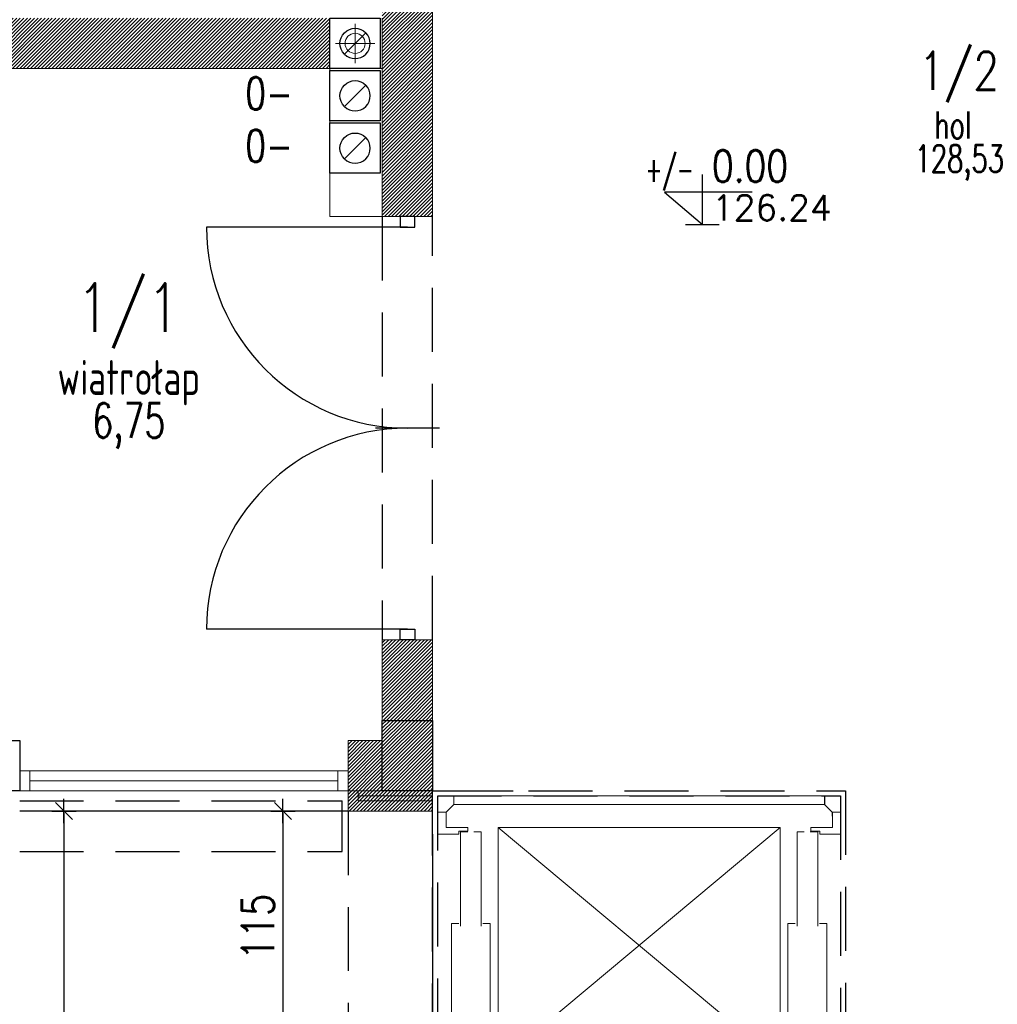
# Model space of a CAD drawing. Header units: inches. Extents: x 27484 to 71626, y -45113 to 39.
# Tile 48 of 256: x 32852 to 33338, y -34389 to -33900. Entities that reach past the tile are written whole.
import ezdxf
from ezdxf.enums import TextEntityAlignment as Align

# ---------------------------------------------------------------- set-up
doc = ezdxf.new("R2010")
doc.units = ezdxf.units.IN
doc.header["$LTSCALE"] = 50
doc.header["$MEASUREMENT"] = 0
doc.linetypes.add('DASHED2', pattern=[9.525, 6.35, -3.175])
for name, color, linetype in [('0-KOTEW-POZ', 7, 'Continuous'), ('A-rdzenie zelbetowe', 6, 'Continuous'), ('B-IWE', 2, 'Continuous'), ('B-IWE-KAN', 7, 'Continuous'), ('koncepcja', 6, 'Continuous'), ('KOTEW-POZ-OPIS', 2, 'Continuous'), ('KOTEW-POZ-OPIS1', 7, 'Continuous'), ('R-DIM', 6, 'Continuous'), ('R-MET-IWE', 2, 'Continuous'), ('R-MET-POM-OPIS', 7, 'Continuous'), ('R-MET-POM-OPIS-NR', 2, 'Continuous'), ('R-MET-POM-OPIS-POM', 7, 'Continuous'), ('R-MET-POZ', 7, 'Continuous'), ('R-MET-POZ-OPIS', 2, 'Continuous'), ('R-MET-POZ-OPIS1', 7, 'Continuous'), ('rz_wentylacja', 10, 'Continuous'), ('S-DRZ-', 7, 'Continuous'), ('S-DRZ-O', 7, 'Continuous'), ('S-DRZ-SKRZYD', 5, 'Continuous'), ('S-DRZ-WEGAR', 7, 'Continuous')]:
    doc.layers.add(name, color=color, linetype=linetype)
for name, color, linetype, lineweight in [('A-PRZERYW', 7, 'DASHED2', 18), ('A-SCIANY', 5, 'Continuous', 18), ('A-SLUSARKA', 4, 'Continuous', 13), ('A-WID', 1, 'Continuous', 9), ('A-ść. istn.', 8, 'Continuous', 0), ('B-IWE-KS', 7, 'Continuous', 20), ('mat', 7, 'Continuous', 9), ('PR_izolacja', 175, 'Continuous', 20)]:
    doc.layers.add(name, color=color, linetype=linetype, lineweight=lineweight)
doc.styles.add('MET_POM', font='simplex.shx')
doc.styles.add('MET_POZ', font='SIMPLEX')
doc.styles.add('MM_050', font='romans.shx', dxfattribs={"width": 0.8, "height": 16})
doc.styles.get("Standard").update_dxf_attribs({"font": 'romans.shx'})
doc.linetypes.add('BATTING', pattern='A,0.0001,-0.1,[134,ltypeshp.shx,S=0.1,R=0,X=-0.1,Y=0],-0.2,[134,ltypeshp.shx,S=0.1,R=180,X=0.1,Y=0],-0.1', length=0.4001)
doc.dimstyles.new('AM100', dxfattribs={"dimtxt": 0.18, "dimasz": 1, "dimexe": 0, "dimexo": 0, "dimgap": 0, "dimtad": 0, "dimdec": 4, "dimdsep": 46, "dimtxsty": 'MM_050', "dimblk1": 'W1', "dimblk2": 'W1', "dimsah": 1, "dimcen": 4, "dimse1": 1, "dimse2": 1, "dimclrd": 256, "dimclre": 256, "dimclrt": 2, "dimadec": 5, "dimazin": 0, "dimtfac": 0.444444, "dimtdec": 4, "dimtix": 1, "dimtmove": 2, "dimatfit": 3, "dimldrblk": 'W1', "dimfxl": 1, "dimtvp": 0.777778, "dimtolj": 1, "dimarcsym": 0})
pattern_1 = [(45, (31560.1443, -34930.5661), (-0.8838835, 0.8838835), [])]

# ---------------------------------------------------------------- blocks, each defined once
blk = doc.blocks.new('M-POZ10')
at = {"layer": '0-KOTEW-POZ'}
blk.add_line((-0.1332, 0), (0.1332, 0), dxfattribs=at)
blk.add_lwpolyline([(0.3919, 0.2531), (-0.2997, 0.2531), (0, 0), (0, 0.3931)], dxfattribs=at)
at = {"layer": 'KOTEW-POZ-OPIS', "style": 'MET_POZ', "width": 0.6}
blk.add_attdef('+/-', text='', height=0.2, dxfattribs=at).set_placement((-0.0683, 0.3339), align=Align.RIGHT)
at = {"layer": 'KOTEW-POZ-OPIS', "style": 'MET_POZ', "width": 0.8}
blk.add_attdef('H', (0.0752, 0.3339), '', height=0.25, dxfattribs=at)
at = {"layer": 'KOTEW-POZ-OPIS1', "style": 'MET_POZ', "oblique": 5, "width": 0.8}
blk.add_attdef('TXT', text='', height=0.2, dxfattribs=at).set_placement((0.0752, 0.6287), align=Align.CENTER)
at = {"layer": 'KOTEW-POZ-OPIS1', "style": 'MET_POZ'}
blk.add_attdef('XH', (0.0752, 0.031), '', height=0.2, dxfattribs=at)
blk = doc.blocks.new('A$C5BAC3CAB')
at = {"layer": 'S-DRZ-'}
for centre, start, end in [((0, 95), 180, 270), ((0, -95), 90, 180)]:
    blk.add_arc(centre, 95, start, end, dxfattribs=at)
at = {"layer": 'S-DRZ-O'}
blk.add_line((15.12, 0), (-15.12, 0), dxfattribs=at)
at = {"layer": 'S-DRZ-SKRZYD'}
for p, q in [((0, 95), (-95, 95)), ((0, -95), (-95, -95))]:
    blk.add_line(p, q, dxfattribs=at)
at = {"layer": 'S-DRZ-WEGAR'}
for points in [[(-3.5, 100), (-3.5, 95), (3.5, 95), (3.5, 100)], [(-3.5, 100), (-3.5, 95), (3.5, 95), (3.5, 100)], [(-3.5, -100), (-3.5, -95), (3.5, -95), (3.5, -100)]]:
    blk.add_lwpolyline(points, close=True, dxfattribs=at)
blk = doc.blocks.new('MPOM0239')
at = {"layer": 'R-MET-POM-OPIS', "style": 'MET_POM', "width": 0.7}
for tag, p in [('POS', (0, -0.225)), ('ARE', (0, -0.4898))]:
    blk.add_attdef(tag, text='', height=0.2, dxfattribs=at).set_placement(p, align=Align.CENTER)
at = {"layer": 'R-MET-POM-OPIS', "style": 'MET_POM', "width": 0.7, "flags": 1}
blk.add_attdef('UNI', (0.2464, -0.4898), '', height=0.2, dxfattribs=at)
at = {"layer": 'R-MET-POM-OPIS-NR', "style": 'MET_POM', "width": 0.8}
blk.add_attdef('NR', text='', height=0.2, dxfattribs=at).set_placement((-0.0028, 0.269), align=Align.CENTER)
at = {"layer": 'R-MET-POM-OPIS-POM', "style": 'MET_POM', "width": 0.7}
blk.add_attdef('POM', text='', height=0.2, dxfattribs=at).set_placement((0, 0.0223), align=Align.CENTER)
blk = doc.blocks.new('IWE-KS')
at = {"layer": 'B-IWE-KS'}
for p, q in [((0, -9.75), (0, 9.75)), ((9.75, 0), (-9.75, 0))]:
    blk.add_line(p, q, dxfattribs=at)
blk.add_circle((0, 0), 5, dxfattribs=at)
at = {"layer": 'R-MET-IWE', "oblique": -180, "text_generation_flag": 6, "width": 0.464286}
blk.add_attdef('NR', text='', height=14.07, rotation=180, dxfattribs=at).set_placement((19.95, -0.12), align=Align.MIDDLE)
blk = doc.blocks.new('IWE0W')
at = {"layer": 'B-IWE-KAN'}
blk.add_lwpolyline([(0.854, 0.854, -1), (0.146, 0.146), (0.854, 0.854, 1), (0.146, 0.146)], format="xyb", dxfattribs=at)
blk = doc.blocks.new('IWE0W011')
at = {"layer": 'B-IWE'}
blk.add_lwpolyline([(0, 0), (25, 0), (25, 25), (0, 25), (0, 0)], dxfattribs=at)
at = {"xscale": 15, "yscale": 15, "zscale": 15}
blk.add_blockref('IWE0W', (5, 5), dxfattribs=at)
at = {"layer": 'R-MET-IWE', "width": 0.75}
blk.add_attdef('NR', text='', height=9.5, dxfattribs=at).set_placement((12.5, 37), align=Align.MIDDLE)
blk = doc.blocks.new('A$C291926B6')
at = {"layer": 'A-PRZERYW', "lineweight": -3, "ltscale": 0.1}
for points in [[(0, 175), (205, 175), (205, 0), (0, 0)], [(2.5, 172.5), (202.5, 172.5), (202.5, 2.5), (2.5, 2.5)]]:
    blk.add_lwpolyline(points, close=True, dxfattribs=at)
at = {"layer": 'A-SCIANY', "ltscale": 3}
for p, q in [((6.7, 164.5), (10.5, 168.3)), ((194.5, 168.3), (198.3, 164.5)), ((6.79, 10.5), (10.5, 6.7)), ((194.5, 6.7), (198.3, 10.5))]:
    blk.add_line(p, q, dxfattribs=at)
at = {"layer": 'A-SCIANY', "color": 1, "ltscale": 3}
for p, q in [((32.5, 156.85), (172.5, 40)), ((172.5, 156.85), (32.5, 40))]:
    blk.add_line(p, q, dxfattribs=at)
at = {"layer": 'A-SCIANY', "ltscale": 3}
for points in [[(6.7, 162.5), (6.7, 164.5), (2.5, 164.5), (2.5, 172.5), (10.5, 172.5), (10.5, 168.3), (12.5, 168.3)], [(198.3, 162.5), (198.3, 164.5), (202.5, 164.5), (202.5, 172.5), (194.5, 172.5), (194.5, 168.3), (192.5, 168.3)], [(6.7, 12.5), (6.7, 10.5), (2.5, 10.5), (2.5, 2.5), (10.5, 2.5), (10.5, 6.7), (12.5, 6.7)], [(198.3, 12.5), (198.3, 10.5), (202.5, 10.5), (202.5, 2.5), (194.5, 2.5), (194.5, 6.7), (192.5, 6.7)]]:
    blk.add_lwpolyline(points, dxfattribs=at)
at = {"layer": 'A-SCIANY', "color": 1, "ltscale": 3}
for points in [[(10.5, 172.5), (194.7, 172.5), (194.7, 168.3), (10.5, 168.3)], [(32.5, 40), (172.5, 40), (172.5, 156.85), (32.5, 156.85)], [(2.5, 10.5), (6.79, 10.5), (6.79, 63.5), (2.5, 63.5)], [(202.5, 10.5), (198.21, 10.5), (198.21, 63.5), (202.5, 63.5)], [(88.6, 9.8), (153.4, 9.8), (153.4, 26.6), (88.6, 26.6)], [(10.5, 2.5), (194.7, 2.5), (194.7, 6.7), (10.5, 6.7)]]:
    blk.add_lwpolyline(points, close=True, dxfattribs=at)
for points in [[(2.5, 164.5), (2.5, 153.5), (13, 153.5), (13, 155), (17.5, 155), (17.5, 156.9), (6.7, 156.9), (6.7, 164.5)], [(202.7, 164.5), (202.7, 153.5), (192.2, 153.5), (192.2, 155), (187.7, 155), (187.7, 156.9), (198.5, 156.9), (198.5, 164.5)], [(13.84, 107.92), (13.84, 154.73), (17.54, 154.73)], [(20.5, 154.69), (20.5, 154.69), (24.14, 154.69), (24.14, 107.89), (24.14, 107.89)], [(184.5, 154.69), (184.5, 154.69), (180.87, 154.69), (180.87, 107.89), (180.87, 107.89)], [(191.16, 107.92), (191.16, 154.73), (187.47, 154.73)], [(9.37, 61.91), (9.37, 109.11), (13.01, 109.11)], [(24.97, 109.11), (28.63, 109.11), (28.63, 62.27), (24.97, 62.27)], [(180.03, 109.11), (176.37, 109.11), (176.37, 62.27), (180.03, 62.27)], [(195.63, 61.91), (195.63, 109.11), (191.99, 109.11)], [(79.8, 7.1), (79.8, 28.46), (82.69, 31.35), (159.31, 31.35), (162.2, 28.46), (162.2, 7.1)]]:
    blk.add_lwpolyline(points, dxfattribs=at)
blk = doc.blocks.new('W1')
for p, q in [((0, 6), (0, -6)), ((-6, 0), (6, 0)), ((-4.24, -4.24), (4.24, 4.24))]:
    blk.add_line(p, q)
blk = doc.blocks.new('*D148')
at = {"layer": 'Defpoints', "color": 0, "ltscale": 0.1, "transparency": 16777216}
for p in [(33015.48, -34293.07), (32874.44, -34962.07), (33015.48, -34962.07)]:
    blk.add_point(p, dxfattribs=at)
at = {"layer": 'R-DIM', "lineweight": -2, "ltscale": 0.1, "transparency": 16777216}
blk.add_line((32874.44, -34294.07), (32874.44, -34961.07), dxfattribs=at)
for p, rotation in [((32874.44, -34293.07), 89.99999999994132), ((32874.44, -34962.07), 269.9999999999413)]:
    blk.add_blockref('W1', p, dxfattribs=dict(at, rotation=rotation))
at = {"layer": 'R-DIM', "color": 2, "ltscale": 0.1, "transparency": 16777216, "insert": (32856.91, -34723.21), "char_height": 16, "attachment_point": 5, "rotation": 90, "style": 'MM_050'}
blk.add_mtext('\\A1;669', dxfattribs=at)
blk = doc.blocks.new('*D149')
at = {"layer": 'Defpoints', "color": 0, "ltscale": 0.1, "transparency": 16777216}
for p in [(33015.48, -34293.07), (32983.19, -34408.07), (33015.48, -34408.07)]:
    blk.add_point(p, dxfattribs=at)
at = {"layer": 'R-DIM', "lineweight": -2, "ltscale": 0.1, "transparency": 16777216}
blk.add_line((32983.19, -34294.07), (32983.19, -34407.07), dxfattribs=at)
for p, rotation in [((32983.19, -34293.07), 89.99999999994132), ((32983.19, -34408.07), 269.9999999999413)]:
    blk.add_blockref('W1', p, dxfattribs=dict(at, rotation=rotation))
at = {"layer": 'R-DIM', "color": 2, "ltscale": 0.1, "transparency": 16777216, "insert": (32970.75, -34350.57), "char_height": 16, "attachment_point": 5, "rotation": 90, "style": 'MM_050'}
blk.add_mtext('\\A1;115', dxfattribs=at)

msp = doc.modelspace()

# ---------------------------------------------------------------- hatches: boundary and pattern name
at = {"layer": 'A-ść. istn.', "ltscale": 0.1}
h = msp.add_hatch(dxfattribs=at)
h.set_pattern_fill('ANSI31', color=256, scale=10)
h.set_pattern_definition(pattern_1)
h.paths.add_polyline_path([(33044.98246, -33839.56607), (33032.48246, -33839.56607), (33032.48246, -33899.56607), (33032.48246, -33912.06607), (33044.98246, -33912.06607)])
h.paths.add_polyline_path([(33044.98246, -33912.06607), (33057.48246, -33912.06607), (33057.48246, -33839.56607), (33044.98246, -33839.56607)])
h.paths.add_polyline_path([(33044.98246, -33912.06607), (33032.48246, -33912.06607), (33032.48246, -33941.56607), (33032.48246, -33998.06607), (33044.98246, -33998.06607)])
h.paths.add_polyline_path([(33044.98246, -33998.06607), (33048.65746, -33998.06607), (33057.48246, -33998.06607), (33057.48246, -33912.06607), (33044.98246, -33912.06607)])
h.paths.add_polyline_path([(33032.48246, -34248.06607), (33044.98246, -34248.06607), (33044.98246, -34208.06607), (33032.48246, -34208.06607)])
h.paths.add_polyline_path([(33044.98246, -34248.06607), (33057.48246, -34248.06607), (33057.48246, -34208.06607), (33044.98246, -34208.06607)])
h = msp.add_hatch(dxfattribs=at)
h.set_pattern_fill('ANSI31', color=256, scale=10)
h.set_pattern_definition(pattern_1)
h.paths.add_polyline_path([(32170.3816, -33882.56607), (32110.48246, -33882.56607), (32110.48246, -33912.06607), (32170.3816, -33912.06607)])
h.paths.add_polyline_path([(32170.3816, -33912.06607), (32110.48246, -33912.06607), (32110.48246, -33941.56607), (32170.3816, -33941.56607)])
h.paths.add_polyline_path([(32232.48246, -33912.06607), (32170.3816, -33912.06607), (32170.3816, -33941.56607), (32232.48246, -33941.56607)])
h.paths.add_polyline_path([(32232.48246, -33882.56607), (32170.3816, -33882.56607), (32170.3816, -33912.06607), (32232.48246, -33912.06607)])
h.paths.add_polyline_path([(32257.48246, -33882.56607), (32232.48246, -33882.56607), (32232.48246, -33912.06607), (32257.48246, -33912.06607)])
h.paths.add_polyline_path([(32257.48246, -33912.06607), (32232.48246, -33912.06607), (32232.48246, -33941.56607), (32257.48246, -33941.56607)])
h.paths.add_polyline_path([(32342.48246, -33912.06607), (32257.48246, -33912.06607), (32257.48246, -33941.56607), (32342.48246, -33941.56607)])
h.paths.add_polyline_path([(32342.48246, -33899.56607), (32339.98246, -33882.56607), (32257.48246, -33882.56607), (32257.48246, -33912.06607), (32342.48246, -33912.06607)])
h.paths.add_polyline_path([(33006.48246, -33899.56607), (32342.48246, -33899.56607), (32342.48246, -33912.06607), (33006.48246, -33912.06607)])
h.paths.add_polyline_path([(33006.48246, -33912.06607), (32342.48246, -33912.06607), (32342.48246, -33924.56607), (33006.48246, -33924.56607)])
h = msp.add_hatch(dxfattribs=at)
h.set_pattern_fill('ANSI31', color=256, scale=10)
h.set_pattern_definition(pattern_1)
h.paths.add_polyline_path([(33032.48246, -34248.06607), (33057.48246, -34248.06607), (33057.48246, -34283.06607), (33032.48246, -34283.06607)])
h.paths.add_polyline_path([(33032.48246, -34458.06607), (33057.48246, -34458.06607), (33057.48246, -34483.06607), (33032.48246, -34483.06607)])
h.paths.add_polyline_path([(33032.48246, -34628.06607), (33057.48246, -34628.06607), (33057.48246, -34603.06607), (33032.48246, -34603.06607)])
h = msp.add_hatch(dxfattribs=at)
h.set_pattern_fill('ANSI31', color=256, scale=10)
h.set_pattern_definition(pattern_1)
h.paths.add_polyline_path([(33032.48246, -34258.06607), (33015.48272, -34258.06607), (33015.48259, -34270.56607), (33032.48246, -34270.56607)])
h.paths.add_polyline_path([(33032.48246, -34270.56607), (33015.48259, -34270.56607), (33015.48246, -34283.06589), (33032.48246, -34283.06607)])
h.paths.add_polyline_path([(33044.98246, -34288.06638), (33020.48241, -34288.06612), (33020.48246, -34283.06595), (33015.48246, -34283.06589), (33015.48236, -34293.06607), (33015.48246, -34293.06607), (33044.98246, -34293.06638)])
h.paths.add_polyline_path([(33044.98246, -34285.56635), (33020.48244, -34285.56609), (33020.48241, -34288.06612), (33044.98246, -34288.06638)], flags=17)
h.paths.add_polyline_path([(33057.48229, -34283.06607), (33044.98246, -34283.06607), (33044.98246, -34285.56635), (33057.48228, -34285.56648)])
h.paths.add_polyline_path([(33057.48228, -34285.56648), (33044.98246, -34285.56635), (33044.98246, -34288.06638), (33057.48228, -34288.0665)])
h.paths.add_polyline_path([(33057.48228, -34288.0665), (33044.98246, -34288.06638), (33044.98246, -34293.06638), (33057.48227, -34293.0665)])
h.paths.add_polyline_path([(33044.98246, -34283.06607), (33032.48246, -34283.06607), (33020.48246, -34283.06595), (33020.48244, -34285.56609), (33044.98246, -34285.56635)])

# ---------------------------------------------------------------- linework, layer by layer
at = {"layer": 'A-PRZERYW', "lineweight": -3, "ltscale": 0.1}
for p, q in [((33032.48246, -33998.06607), (33032.48246, -34208.06607)), ((33057.48246, -34208.06607), (33057.48246, -33998.06607)), ((32852.48246, -34288.06607), (33012.48246, -34288.06607)), ((33012.48246, -34313.06607), (33012.48246, -34288.06607)), ((33015.48236, -34293.06607), (33015.48117, -34408.06607)), ((32852.48246, -34313.06607), (33012.48246, -34313.06607))]:
    msp.add_line(p, q, dxfattribs=at)
at = {"layer": 'A-rdzenie zelbetowe', "ltscale": 0.1}
for points in [[(33032.48246, -34248.06607), (33057.48246, -34248.06607), (33057.48246, -34283.06607), (33032.48246, -34283.06607)], [(32827.48246, -34258.06607), (32852.48246, -34258.06607), (32852.48246, -34283.06607), (32827.48246, -34283.06607)]]:
    msp.add_lwpolyline(points, close=True, dxfattribs=at)
at = {"layer": 'A-SCIANY', "ltscale": 3}
for p, q in [((33057.48246, -33839.56607), (33057.48246, -33998.06607)), ((33057.48246, -33998.06607), (33032.48246, -33998.06607)), ((33032.48246, -34258.06607), (33032.48246, -34208.06607)), ((33057.48246, -34208.06607), (33032.48246, -34208.06607)), ((33057.48246, -34208.06607), (33057.48224, -34304.56583)), ((33015.48236, -34293.06607), (33015.48272, -34258.06607)), ((33015.48272, -34258.06607), (33032.48246, -34258.06607)), ((33057.48246, -34293.0665), (33015.48236, -34293.06607))]:
    msp.add_line(p, q, dxfattribs=at)
msp.add_lwpolyline([(32837.48246, -33924.56607), (33006.48246, -33924.56607), (33006.48246, -33998.06607), (33032.48246, -33998.06607)], dxfattribs=at)
at = {"layer": 'A-SLUSARKA'}
msp.add_lwpolyline([(33015.48246, -34283.06607), (32852.48246, -34283.06607), (32852.48246, -34273.06607), (33015.48257, -34273.06589), (33015.48246, -34283.06607), (33010.48246, -34283.06607), (33010.48246, -34273.06607), (32857.48246, -34273.06607), (32857.48246, -34283.06607), (32857.48246, -34278.06607), (33010.48246, -34278.06607), (33010.48246, -34278.06607), (33010.48246, -34278.06607), (33010.48246, -34278.06607)], dxfattribs=at)
at = {"layer": 'A-WID', "lineweight": -2}
for p, q in [((33015.48246, -34293.06607), (32852.48246, -34293.06607)), ((33057.48224, -34304.56583), (33057.48246, -34408.06607))]:
    msp.add_line(p, q, dxfattribs=at)
at = {"layer": 'koncepcja'}
msp.add_line((33057.48246, -34283.06607), (33097.48246, -34283.06607), dxfattribs=at)
at = {"layer": 'mat'}
for p, q in [((33032.48246, -33941.56607), (33032.48246, -33899.56607)), ((32832.48246, -33924.56607), (33032.48246, -33924.56607)), ((33032.48246, -33998.06607), (33032.48246, -33941.56607)), ((33032.48246, -34283.06607), (33015.48246, -34283.06589)), ((33020.48246, -34283.06607), (33020.48241, -34288.06612)), ((33057.48246, -34288.0665), (33020.48241, -34288.06612))]:
    msp.add_line(p, q, dxfattribs=at)
at = {"layer": 'PR_izolacja', "linetype": 'BATTING', "ltscale": 0.12}
msp.add_line((33057.48249, -34285.56648), (33020.48244, -34285.56609), dxfattribs=at)

# ---------------------------------------------------------------- block references
at = {"layer": 'A-SLUSARKA'}
msp.add_blockref('A$C291926B6', (33057.48232, -34458.06613), dxfattribs=at)
at = {"layer": 'A-WID', "extrusion": (0, 0, -1), "xscale": -1.05000000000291, "yscale": 1.05000000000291, "zscale": -1.04999999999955}
msp.add_blockref('A$C5BAC3CAB', (-33044.98246, -34103.06607), dxfattribs=at)
at = {"layer": 'R-MET-IWE'}
ref = msp.add_blockref('IWE-KS', (33018.98246, -33912.06607), dxfattribs=dict(at, zscale=1.25))
ref.add_attrib('NR', 'Rs=%%c125', dxfattribs={"height": 16, "rotation": 180, "text_generation_flag": 6, "width": 0.464286}).set_placement((32996.38553, -33884.52583), align=Align.MIDDLE)
at = {"layer": 'R-MET-POM-OPIS'}
ref = msp.add_blockref('MPOM0239', (33318.90968, -33960.84361), dxfattribs=dict(at, xscale=67.20000000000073, yscale=67.20000000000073, zscale=67.20000000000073))
ref.add_attrib('NR', '1/2', dxfattribs={"layer": 'R-MET-POM-OPIS-NR', "height": 18.816, "style": 'MET_POM', "width": 0.8}).set_placement((33318.71934, -33935.04736), align=Align.CENTER)
ref.add_attrib('ARE', '128,53', dxfattribs={"height": 13.44, "style": 'MET_POM', "width": 0.7}).set_placement((33318.90968, -33975.96184), align=Align.CENTER)
ref.add_attrib('POM', 'hol ', dxfattribs={"layer": 'R-MET-POM-OPIS-POM', "height": 13.44, "style": 'MET_POM', "width": 0.7}).set_placement((33318.90968, -33959.34356), align=Align.CENTER)
ref = msp.add_blockref('MPOM0239', (32906.64686, -34088.45968), dxfattribs=dict(at, xscale=86.40000000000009, yscale=86.40000000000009, zscale=86.40000000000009))
ref.add_attrib('NR', '1/1', dxfattribs={"layer": 'R-MET-POM-OPIS-NR', "height": 24.192, "style": 'MET_POM', "width": 0.8}).set_placement((32906.40213, -34055.29308), align=Align.CENTER)
ref.add_attrib('ARE', '6,75', dxfattribs={"height": 17.28, "style": 'MET_POM', "width": 0.7}).set_placement((32906.64686, -34107.89741), align=Align.CENTER)
ref.add_attrib('POM', 'wiatrołap', dxfattribs={"layer": 'R-MET-POM-OPIS-POM', "height": 17.28, "style": 'MET_POM', "width": 0.7}).set_placement((32906.64686, -34086.53105), align=Align.CENTER)
at = {"layer": 'R-MET-POZ'}
ref = msp.add_blockref('M-POZ10', (33191.39563, -34001.88444), dxfattribs=dict(at, xscale=63, yscale=63, zscale=63, rotation=359.9999999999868))
ref.add_attrib('+/-', '+/-', dxfattribs={"layer": 'R-MET-POZ-OPIS', "height": 12.6, "style": 'MET_POZ', "width": 0.6}).set_placement((33187.09156, -33980.8495), align=Align.RIGHT)
ref.add_attrib('H', '0.00', (33196.13115, -33980.8495), dxfattribs={"layer": 'R-MET-POZ-OPIS', "height": 15.75, "style": 'MET_POZ', "width": 0.8})
ref.add_attrib('XH', '126.24', (33196.13115, -33999.92958), dxfattribs={"layer": 'R-MET-POZ-OPIS1', "height": 12.6, "style": 'MET_POZ'})
at = {"layer": 'rz_wentylacja', "xscale": -1, "rotation": 90}
msp.add_blockref('IWE0W011', (33031.48246, -33899.56607), dxfattribs=at)
at = {"layer": 'rz_wentylacja'}
ref = msp.add_blockref('IWE0W011', (33031.48246, -33925.56607), dxfattribs=dict(at, xscale=-1, rotation=90))
ref.add_attrib('NR', '0-', (32964.50581, -33944.92177), dxfattribs={"layer": 'R-MET-IWE', "height": 16, "width": 0.75})
ref = msp.add_blockref('IWE0W011', (33031.48246, -33951.56607), dxfattribs=dict(at, xscale=-1, rotation=90))
ref.add_attrib('NR', '0-', (32964.50581, -33970.92177), dxfattribs={"layer": 'R-MET-IWE', "height": 16, "width": 0.75})

# ---------------------------------------------------------------- dimensions: what is measured, and where the dimension line sits
at = {"layer": 'R-DIM', "ltscale": 0.1}
dim = msp.add_linear_dim(base=(32874.44122, -34962.06607), p1=(33015.48246, -34293.06607), p2=(33015.48246, -34962.06607), angle=90, dimstyle='AM100', dxfattribs=at)
dim.commit()
dim.dimension.update_dxf_attribs({"geometry": '*D148', "text_midpoint": (32856.91294, -34723.2065), "dimtype": 160})
dim = msp.add_linear_dim(base=(32983.19417, -34408.06607), p1=(33015.48236, -34293.06607), p2=(33015.48117, -34408.06607), angle=90, dimstyle='AM100', dxfattribs=at)
dim.commit()
dim.dimension.update_dxf_attribs({"geometry": '*D149', "text_midpoint": (32970.74973, -34350.56607)})

doc.saveas('drawing.dxf')
